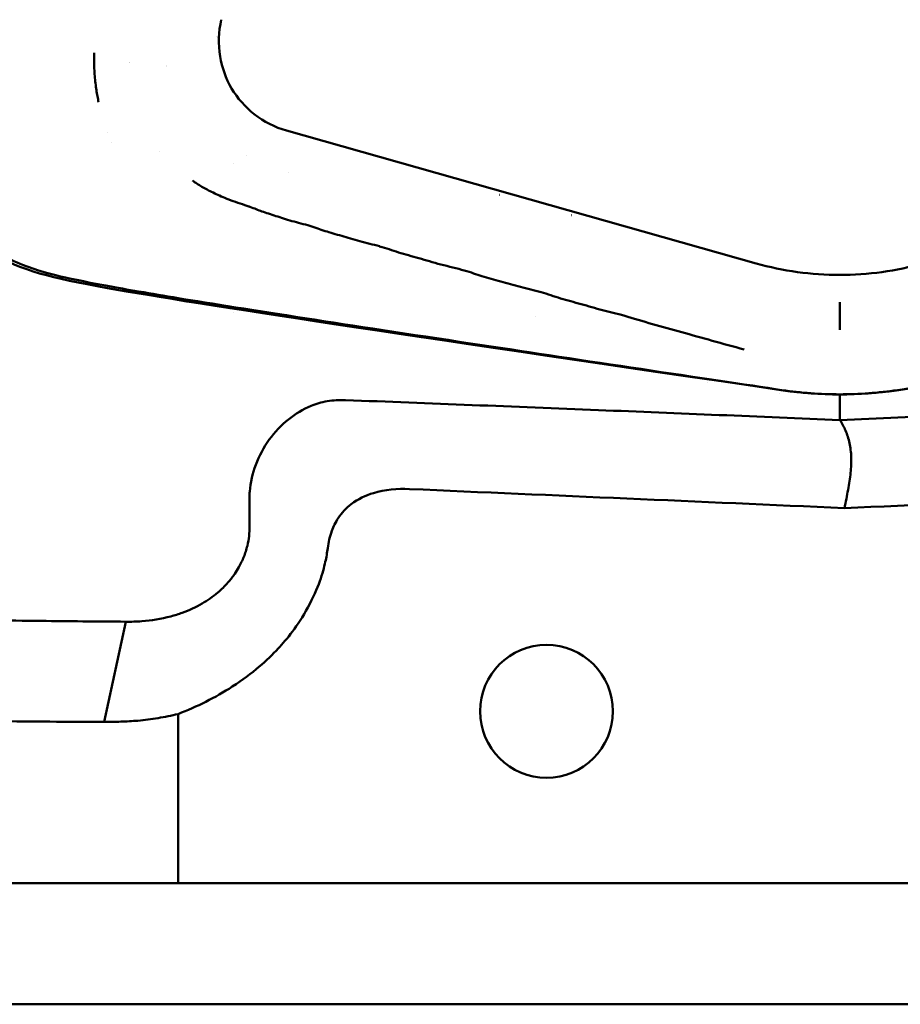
# Model space of a CAD drawing. Header units: millimetres. Extents: x 0 to 4686, y -120 to 1682.
# Tile 181 of 213: x 1339 to 1384, y 987 to 1037. Entities that reach past the tile are written whole.
import ezdxf

# ---------------------------------------------------------------- set-up
doc = ezdxf.new("R2010")
doc.units = ezdxf.units.MM
doc.header["$LTSCALE"] = 2
doc.layers.add('Sichtbar (ISO)', color=7, linetype='Continuous', lineweight=50)

msp = doc.modelspace()

# ---------------------------------------------------------------- linework, layer by layer
at = {"layer": 'Sichtbar (ISO)'}
for p, q in [((1343.165, 1031.2588), (1343.1649, 1031.2588)), ((1376.3281, 1024.5731), (1352.3098, 1031.3667)), ((1343.3765, 1030.7613), (1343.3766, 1030.7613)), ((1345.8291, 1030.3117), (1345.8295, 1030.3116)), ((1349.6063, 1029.6875), (1349.6069, 1029.6874)), ((1350.2564, 1030.0741), (1350.2564, 1030.0741)), ((1352.4209, 1029.2417), (1352.421, 1029.2417)), ((1349.1127, 1027.9405), (1349.1112, 1027.9407)), ((1363.2046, 1028.0805), (1363.195, 1028.082)), ((1366.8901, 1027.0353), (1366.9003, 1027.0338)), ((1344.6099, 1022.7735), (1344.6099, 1022.7731)), ((1349.6099, 1022.035), (1349.6099, 1022.0361)), ((1365.0609, 1021.8501), (1365.061, 1021.8501)), ((1375.0018, 1020.3603), (1375.0018, 1020.3603)), ((1368.8599, 1019.1997), (1368.8599, 1019.1985)), ((1373.8599, 1018.4629), (1373.8599, 1018.4636)), ((1377.5099, 1017.9264), (1377.5099, 1017.9263)), ((1383.1099, 1017.8381), (1383.1099, 1017.8382)), ((1383.1099, 1017.8382), (1383.1099, 1017.8381)), ((1350.4179, 1012.6203), (1350.4179, 1011.1175)), ((1380.9973, 1012.7652), (1380.9973, 1012.7632)), ((1342.9808, 1001.1011), (1344.0967, 1006.2323)), ((1346.7582, 992.8471), (1346.7582, 1001.5061)), ((1344.7039, 992.8471), (1337.5231, 992.8471)), ((1346.7582, 992.8471), (1344.7039, 992.8471)), ((1346.7582, 992.8471), (1414.4615, 992.8471)), ((1498.1099, 986.6471), (1263.1099, 986.6471))]:
    msp.add_line(p, q, dxfattribs=at)
msp.add_circle((1365.6099, 1001.6471), 3.4, dxfattribs=at)
for centre, radius, start, end in [((1345.6099, 1038.6471), 4, 321.6451, 321.64672), ((1345.6099, 1038.6471), 4, 250.602, 250.60221), ((1345.6099, 1038.6471), 4, 277.88815, 277.88891), ((1345.6099, 1038.6471), 5.5, 235.63138, 235.63821), ((1380.6099, 1037.8606), 20, 261.66357, 278.33643)]:
    msp.add_arc(centre, radius, start, end, dxfattribs=at)
for centre, major_axis, ratio, start_param, end_param in [((1380.5935, 1039.1498), (-15.4396, 0), 0.982336, 1.2908924, 1.5718545), ((1380.6277, 1039.1402), (-15.4298, 0), 0.9823357, 1.5696364, 1.8507885)]:
    msp.add_ellipse(centre, major_axis=major_axis, ratio=ratio, start_param=start_param, end_param=end_param, dxfattribs=at)
for points, knots in [([(1377.7102, 1018.0719), (1359.7434, 1020.7046), (1348.7919, 1022.3186), (1340.5623, 1023.7633), (1339.0946, 1024.0961), (1336.5089, 1025.4603), (1335.6998, 1026.1161), (1333.9998, 1028.1795), (1333.4175, 1029.6312), (1332.2836, 1032.9034), (1331.2509, 1037.0127), (1325.3297, 1062.5493), (1322.5765, 1074.5449), (1320.3527, 1084.349), (1320.2606, 1084.7553), (1320.1706, 1085.1525)], [0.000001, 0.000001, 0.000001, 0.000001, 5.4475866, 5.4475866, 8.8584414, 8.8584414, 11.0839934, 11.0839934, 14.4444599, 14.4444599, 21.911222, 21.911222, 26.3551106, 26.3551106, 26.5519043, 26.5519043, 26.5519043, 26.5519043]), ([(1320.3996, 1085.15), (1321.1298, 1081.92), (1321.9254, 1078.4348), (1324.0803, 1069.0184), (1325.5574, 1062.6081), (1327.7179, 1053.2965), (1328.6306, 1049.377), (1331.4405, 1037.418), (1332.0462, 1034.9845), (1333.2518, 1030.7311), (1333.7429, 1029.3819), (1335.071, 1027.1036), (1335.7899, 1026.3279), (1337.528, 1025.012), (1338.5535, 1024.5784), (1340.0185, 1024.0688), (1341.047, 1023.7962), (1344.0165, 1023.262), (1344.7031, 1023.1438), (1345.6464, 1022.9818), (1346.3046, 1022.8703), (1350.7793, 1022.1396), (1356.0154, 1021.3381), (1367.2175, 1019.6487), (1373.9883, 1018.6364), (1377.6536, 1018.0888)], [1.7050058, 1.7050058, 1.7050058, 1.7050058, 2.3199211, 2.3199211, 3.3689732, 3.3689732, 3.9608023, 3.9608023, 5.2589956, 5.2589956, 6.7507065, 6.7507065, 8.1648045, 8.1648045, 9.8812174, 9.8812174, 11.5970775, 11.5970775, 11.9469822, 11.9469822, 12.6869305, 12.6869305, 16.4233901, 16.4233901, 19.3319374, 19.3319374, 19.3319374, 19.3319374]), ([(1440.8232, 1084.1555), (1438.7454, 1074.9929), (1436.0936, 1063.4362), (1429.9932, 1037.102), (1428.9505, 1032.9655), (1427.8216, 1029.6779), (1427.2412, 1028.2173), (1425.5453, 1026.139), (1424.7368, 1025.4779), (1422.1516, 1024.1042), (1420.6867, 1023.7722), (1412.6101, 1022.3446), (1401.561, 1020.717), (1383.5096, 1018.0719)], [-25.2315701, -25.2315701, -25.2315701, -25.2315701, -21.3302568, -21.3302568, -14.2017749, -14.2017749, -10.9447154, -10.9447154, -8.7828271, -8.7828271, -5.4732498, -5.4732498, -0.000001, -0.000001, -0.000001, -0.000001]), ([(1440.5968, 1084.168), (1439.7651, 1080.4927), (1438.7278, 1075.9466), (1436.0013, 1064.0764), (1434.433, 1057.2915), (1430.2349, 1039.291), (1429.2441, 1035.2497), (1427.6701, 1029.6543), (1427.0827, 1028.6333), (1425.9341, 1026.8639), (1425.2203, 1026.1103), (1423.6302, 1025.0327), (1422.7115, 1024.5412), (1420.9367, 1024.0145), (1420.2435, 1023.836), (1417.8827, 1023.3778), (1416.3775, 1023.1195), (1415.157, 1022.9112), (1414.6535, 1022.8269), (1409.901, 1022.0554), (1404.4048, 1021.2174), (1393.8987, 1019.6333), (1387.2489, 1018.639), (1383.5657, 1018.0887)], [1.3603709, 1.3603709, 1.3603709, 1.3603709, 1.692464, 1.692464, 2.0552472, 2.0552472, 2.7525526, 2.7525526, 3.8917374, 3.8917374, 5.1533754, 5.1533754, 6.0784494, 6.0784494, 6.4041978, 6.4041978, 6.641156, 6.641156, 6.9223973, 6.9223973, 8.4327489, 8.4327489, 9.7294307, 9.7294307, 9.7294307, 9.7294307]), ([(1352.3098, 1031.367), (1351.7115, 1031.5358), (1351.1493, 1031.8297), (1350.199, 1032.576), (1349.8, 1033.0233), (1349.2025, 1034.0315), (1349.0053, 1034.5916), (1348.8086, 1035.7878), (1348.8263, 1036.4333), (1348.9735, 1037.0464)], [-0.73267766, -0.73267766, -0.73267766, -0.73267766, -0.54675213, -0.54675213, -0.36963665, -0.36963665, -0.19238229, -0.19238229, -0.00000433, -0.00000433, -0.00000433, -0.00000433]), ([(1342.4769, 1035.343), (1342.4621, 1035.0724), (1342.4659, 1034.5338), (1342.5319, 1033.7726), (1342.6167, 1033.224), (1342.6764, 1032.9241), (1342.6972, 1032.8269)], [0, 0, 0, 0, 0.03125, 0.0625, 0.09375, 0.10942266, 0.10942266, 0.10942266, 0.10942266]), ([(1347.4918, 1028.8105), (1347.5294, 1028.7855), (1347.7632, 1028.6313), (1348.0749, 1028.4269), (1348.7089, 1028.1189), (1349.3805, 1027.8125), (1350.1195, 1027.5803), (1350.3844, 1027.4876)], [0.809559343, 0.809559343, 0.809559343, 0.809559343, 0.810810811, 0.817567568, 0.824324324, 0.831081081, 0.837498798, 0.837498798, 0.837498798, 0.837498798]), ([(1350.3844, 1027.4876), (1350.3984, 1027.4827), (1350.6856, 1027.3814), (1350.9985, 1027.2357), (1351.7696, 1027.0034), (1352.5392, 1026.7392), (1353.2185, 1026.5775), (1353.5017, 1026.4921)], [0.837498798, 0.837498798, 0.837498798, 0.837498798, 0.837837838, 0.844594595, 0.851351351, 0.858108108, 0.864813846, 0.864813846, 0.864813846, 0.864813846]), ([(1353.5017, 1026.4921), (1353.5039, 1026.4915), (1353.791, 1026.4048), (1354.2485, 1026.2219), (1355.1294, 1025.9847), (1356.0317, 1025.6975), (1356.7403, 1025.5403), (1357.0699, 1025.4454)], [0.864813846, 0.864813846, 0.864813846, 0.864813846, 0.864864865, 0.871621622, 0.878378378, 0.885135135, 0.891877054, 0.891877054, 0.891877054, 0.891877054]), ([(1357.0699, 1025.4454), (1357.0706, 1025.4452), (1357.4015, 1025.3498), (1358.0132, 1025.1261), (1359.0823, 1024.8444), (1360.156, 1024.5144), (1361.0477, 1024.3099), (1361.4004, 1024.2099)], [0.891877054, 0.891877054, 0.891877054, 0.891877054, 0.891891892, 0.898648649, 0.905405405, 0.912162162, 0.918912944, 0.918912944, 0.918912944, 0.918912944]), ([(1361.4004, 1024.2099), (1361.4007, 1024.2098), (1361.754, 1024.1097), (1362.2733, 1023.9138), (1363.2728, 1023.6553), (1364.2533, 1023.3537), (1364.9858, 1023.1955), (1365.3295, 1023.0985), (1365.3296, 1023.0984)], [0.918912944, 0.918912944, 0.918912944, 0.918912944, 0.918918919, 0.925675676, 0.932432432, 0.939189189, 0.945945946, 0.94594708, 0.94594708, 0.94594708, 0.94594708]), ([(1365.3296, 1023.0984), (1365.6731, 1023.0014), (1366.3151, 1022.7713), (1367.3718, 1022.497), (1368.4789, 1022.1609), (1369.1849, 1022.0079), (1369.6116, 1021.8889)], [0.94594708, 0.94594708, 0.94594708, 0.94594708, 0.952702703, 0.959459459, 0.966216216, 0.972972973, 0.972972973, 0.972972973, 0.972972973]), ([(1380.6099, 1022.5958), (1380.6099, 1022.5339), (1380.6099, 1022.4718), (1380.6099, 1022.418), (1380.6099, 1022.3643), (1380.6099, 1022.3187), (1380.6099, 1022.2829), (1380.6099, 1022.2472), (1380.6099, 1022.2221), (1380.6099, 1022.21)], [0, 0, 0, 0, 0.3333333, 0.3333333, 0.3333333, 0.6666667, 0.6666667, 0.6666667, 1, 1, 1, 1]), ([(1380.6099, 1022.21), (1380.6099, 1022.1434), (1380.6099, 1022.0767), (1380.6099, 1021.9433), (1380.6099, 1021.8767), (1380.6099, 1021.81)], [-0.20992347, -0.20992347, -0.20992347, -0.20992347, -0.10496263, -0.10496263, -0.00000179, -0.00000179, -0.00000179, -0.00000179]), ([(1380.6099, 1021.1724), (1380.6099, 1021.257), (1380.6097, 1021.358), (1380.6096, 1021.4488), (1380.6095, 1021.5395), (1380.6095, 1021.6203), (1380.6096, 1021.6845), (1380.6097, 1021.7486), (1380.6098, 1021.7931), (1380.6099, 1021.81)], [0, 0, 0, 0, 0.33333333, 0.33333333, 0.33333333, 0.66666667, 0.66666667, 0.66666667, 0.99999999, 0.99999999, 0.99999999, 0.99999999]), ([(1377.6536, 1018.0888), (1378.6322, 1017.9425), (1379.6203, 1017.8691), (1381.5992, 1017.869), (1382.5872, 1017.9425), (1383.5657, 1018.0887)], [0.00000095, 0.00000095, 0.00000095, 0.00000095, 0.29684157, 0.29684157, 0.59365949, 0.59365949, 0.59365949, 0.59365949]), ([(1353.564, 1017.2784), (1353.8222, 1017.3878), (1354.0988, 1017.4673), (1354.6976, 1017.5692), (1355.0135, 1017.5869), (1355.3316, 1017.5744)], [-0.18593798, -0.18593798, -0.18593798, -0.18593798, -0.09551973, -0.09551973, -0.00000169, -0.00000169, -0.00000169, -0.00000169]), ([(1380.6181, 1016.5543), (1376.5056, 1016.7279), (1372.3861, 1016.8973), (1363.9541, 1017.2374), (1359.6434, 1017.4077), (1355.3316, 1017.5744)], [-2.5320853, -2.5320853, -2.5320853, -2.5320853, -1.2947273, -1.2947273, -0.0000014, -0.0000014, -0.0000014, -0.0000014]), ([(1380.6098, 1017.8606), (1380.6098, 1017.8168), (1380.6098, 1017.7765), (1380.6098, 1017.7398), (1380.6098, 1017.5745), (1380.6098, 1017.4834), (1380.6099, 1017.4711)], [0.75640103, 0.75640103, 0.75640103, 0.75640103, 0.8, 0.8, 0.8, 0.99671144, 0.99671144, 0.99671144, 0.99671144]), ([(1405.9236, 1017.5878), (1401.4482, 1017.4134), (1396.9765, 1017.2347), (1388.542, 1016.8902), (1384.5846, 1016.7254), (1380.6181, 1016.5543)], [0.0000767, 0.0000767, 0.0000767, 0.0000767, 1.3439724, 1.3439724, 2.5328672, 2.5328672, 2.5328672, 2.5328672]), ([(1350.4291, 1012.8987), (1350.4664, 1013.3621), (1350.5713, 1013.8185), (1350.9071, 1014.7192), (1351.1428, 1015.1558), (1351.7139, 1015.944), (1352.0444, 1016.292), (1352.7684, 1016.8738), (1353.1559, 1017.1069), (1353.564, 1017.2784)], [0.00000152, 0.00000152, 0.00000152, 0.00000152, 0.13967409, 0.13967409, 0.28725281, 0.28725281, 0.43264931, 0.43264931, 0.57442405, 0.57442405, 0.57442405, 0.57442405]), ([(1380.6099, 1017.4705), (1380.6099, 1017.3184), (1380.6099, 1017.166), (1380.6099, 1016.8612), (1380.6099, 1016.7088), (1380.6181, 1016.5543)], [-4.6207122, -4.6207122, -4.6207122, -4.6207122, -2.3119431, -2.3119431, -0.0040006, -0.0040006, -0.0040006, -0.0040006]), ([(1380.6181, 1016.5543), (1380.7294, 1016.3809), (1380.9283, 1016.0341), (1381.1321, 1015.3866), (1381.2182, 1014.6681), (1381.186, 1013.8656), (1381.044, 1012.9922), (1380.9224, 1012.3699), (1380.8513, 1012.0514)], [0, 0, 0, 0, 0.16666667, 0.33333333, 0.5, 0.66666667, 0.83333333, 0.99909948, 0.99909948, 0.99909948, 0.99909948]), ([(1354.4169, 1010.0012), (1354.4546, 1010.2994), (1354.5215, 1010.5937), (1354.711, 1011.1073), (1354.8204, 1011.3277), (1355.1386, 1011.8085), (1355.3619, 1012.0472), (1355.9625, 1012.5092), (1356.3496, 1012.6943), (1357.35, 1012.9974), (1357.9846, 1013.0493), (1358.603, 1013.0217)], [0.00001123, 0.00001123, 0.00001123, 0.00001123, 0.09020748, 0.09020748, 0.16425207, 0.16425207, 0.26326032, 0.26326032, 0.39171447, 0.39171447, 0.57679242, 0.57679242, 0.57679242, 0.57679242]), ([(1350.4179, 1012.6203), (1350.4179, 1012.6668), (1350.4188, 1012.7132), (1350.4225, 1012.8061), (1350.4253, 1012.8524), (1350.4291, 1012.8987)], [0.000002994, 0.000002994, 0.000002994, 0.000002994, 0.013947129, 0.013947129, 0.027891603, 0.027891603, 0.027891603, 0.027891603]), ([(1358.603, 1013.0217), (1362.31, 1012.8585), (1366.0196, 1012.6972), (1373.4343, 1012.3746), (1377.1443, 1012.213), (1380.8502, 1012.0463)], [-2.2267321, -2.2267321, -2.2267321, -2.2267321, -1.1135776, -1.1135776, -0.0002471, -0.0002471, -0.0002471, -0.0002471]), ([(1380.8502, 1012.0463), (1384.4723, 1012.197), (1388.0971, 1012.3535), (1395.3385, 1012.6666), (1398.964, 1012.8237), (1402.5848, 1012.9823)], [-2.1746118, -2.1746118, -2.1746118, -2.1746118, -1.087413, -1.087413, -0.0001282, -0.0001282, -0.0001282, -0.0001282]), ([(1350.418, 1011.1174), (1350.4195, 1010.9504), (1350.4107, 1010.7835), (1350.3731, 1010.4509), (1350.3442, 1010.286), (1350.3059, 1010.123)], [0.00000951, 0.00000951, 0.00000951, 0.00000951, 0.05013975, 0.05013975, 0.10040231, 0.10040231, 0.10040231, 0.10040231]), ([(1344.9038, 1006.2547), (1345.3961, 1006.2914), (1345.901, 1006.3719), (1346.5906, 1006.5583), (1346.7847, 1006.6194), (1347.3257, 1006.8168), (1347.6683, 1006.9741), (1348.274, 1007.3266), (1348.5415, 1007.5126), (1348.9771, 1007.8819), (1349.1524, 1008.0527), (1349.4362, 1008.3747), (1349.5521, 1008.522), (1349.7365, 1008.7894), (1349.8094, 1008.9064), (1349.9725, 1009.1986), (1350.0557, 1009.3754), (1350.1618, 1009.6455), (1350.1943, 1009.7367), (1350.2545, 1009.9255), (1350.282, 1010.0238), (1350.3059, 1010.123)], [-0.74534619, -0.74534619, -0.74534619, -0.74534619, -0.57777646, -0.57777646, -0.51178097, -0.51178097, -0.39195865, -0.39195865, -0.29052416, -0.29052416, -0.21571684, -0.21571684, -0.15958336, -0.15958336, -0.1181992, -0.1181992, -0.05972113, -0.05972113, -0.03066508, -0.03066508, -0.00002557, -0.00002557, -0.00002557, -0.00002557]), ([(1354.2924, 1009.2911), (1354.3224, 1009.4096), (1354.3451, 1009.5296), (1354.3847, 1009.7668), (1354.4019, 1009.8838), (1354.4169, 1010.0012)], [-0.07213712, -0.07213712, -0.07213712, -0.07213712, -0.035495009, -0.035495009, -0.000011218, -0.000011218, -0.000011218, -0.000011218]), ([(1346.7582, 1001.5061), (1347.7296, 1001.8781), (1348.6667, 1002.3452), (1350.5834, 1003.5869), (1351.341, 1004.2814), (1352.3271, 1005.3334), (1352.8803, 1006.0085), (1353.957, 1007.9736), (1354.1726, 1008.7444), (1354.2924, 1009.2911)], [-0.66872732, -0.66872732, -0.66872732, -0.66872732, -0.51332762, -0.51332762, -0.32589459, -0.32589459, -0.16793589, -0.16793589, -0.00028788, -0.00028788, -0.00028788, -0.00028788]), ([(1339.7601, 1006.2719), (1338.0548, 1006.2935), (1336.2716, 1006.31), (1332.5795, 1006.3322), (1330.6994, 1006.3377), (1328.8053, 1006.3377)], [0.0001087, 0.0001087, 0.0001087, 0.0001087, 0.5683735, 0.5683735, 1.1366001, 1.1366001, 1.1366001, 1.1366001]), ([(1344.0967, 1006.2323), (1343.3481, 1006.2368), (1342.6095, 1006.2423), (1341.161, 1006.2555), (1340.4513, 1006.2632), (1339.7601, 1006.2719)], [0.00007529, 0.00007529, 0.00007529, 0.00007529, 0.23013853, 0.23013853, 0.46023554, 0.46023554, 0.46023554, 0.46023554]), ([(1344.9038, 1006.2547), (1344.7666, 1006.2445), (1344.6305, 1006.2379), (1344.3615, 1006.2307), (1344.2282, 1006.2302), (1344.0967, 1006.2323)], [0.000013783, 0.000013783, 0.000013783, 0.000013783, 0.046731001, 0.046731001, 0.093451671, 0.093451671, 0.093451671, 0.093451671]), ([(1344.7039, 1001.1654), (1345.043, 1001.1962), (1345.392, 1001.2411), (1346.0786, 1001.3548), (1346.4198, 1001.424), (1346.7582, 1001.5061)], [-0.21062775, -0.21062775, -0.21062775, -0.21062775, -0.1051996, -0.1051996, -0.00000229, -0.00000229, -0.00000229, -0.00000229]), ([(1337.5231, 1001.1414), (1338.3921, 1001.1304), (1339.2848, 1001.1222), (1341.1086, 1001.109), (1342.0382, 1001.104), (1342.9808, 1001.1009)], [-0.57943714, -0.57943714, -0.57943714, -0.57943714, -0.28974993, -0.28974993, -0.00003899, -0.00003899, -0.00003899, -0.00003899]), ([(1342.9808, 1001.1009), (1343.266, 1001.0995), (1343.5523, 1001.1041), (1344.1271, 1001.1256), (1344.4153, 1001.1426), (1344.7039, 1001.1654)], [-0.17555467, -0.17555467, -0.17555467, -0.17555467, -0.08786537, -0.08786537, -0.00003274, -0.00003274, -0.00003274, -0.00003274])]:
    msp.add_open_spline(points, degree=3, knots=knots, dxfattribs=at)
msp.add_open_spline([(1369.6116, 1021.8889), (1370.0383, 1021.7698), (1371.0391, 1021.4466), (1372.5156, 1021.0556), (1374.0816, 1020.6155), (1375.166, 1020.3148), (1375.72, 1020.1605)], degree=3, dxfattribs=at)

doc.saveas('drawing.dxf')
